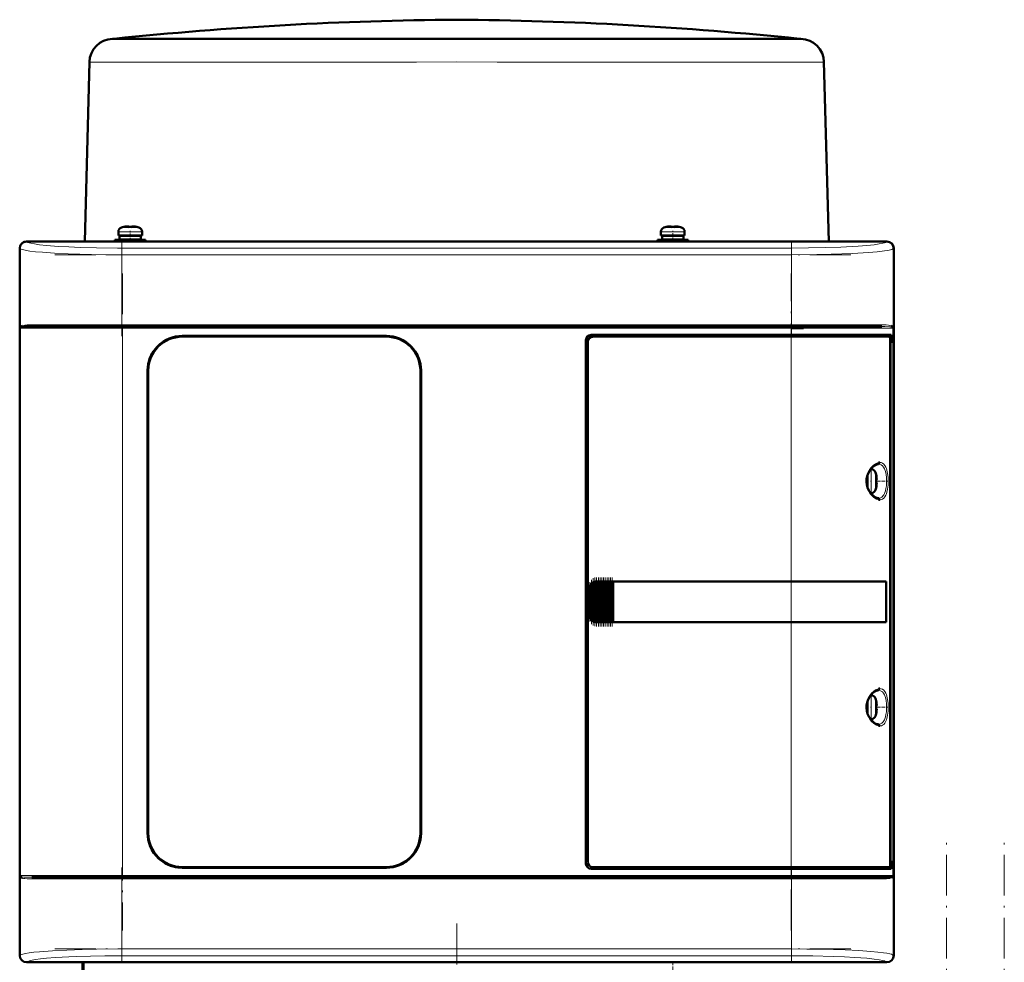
# Model space of a CAD drawing. Extents: x -1595 to 1972, y -1684 to 713.
# Tile 48 of 60: x 183 to 473, y 436 to 713. Entities that reach past the tile are written whole.
import ezdxf

# ---------------------------------------------------------------- set-up
doc = ezdxf.new("R2010")
doc.units = 0
doc.linetypes.add('DASHDOT', pattern=[18.5, 12, -3, 0.5, -3])

msp = doc.modelspace()

# ---------------------------------------------------------------- linework, layer by layer
at = {"color": 7, "lineweight": 50}
for p, q in [((210.56, 707.65), (210.35, 707.64)), ((210.81, 707.67), (210.56, 707.65)), ((210.81, 707.67), (311.56, 707.67)), ((210.81, 707.64), (229.2, 707.64)), ((229.2, 707.64), (236.84, 707.64)), ((236.84, 707.64), (300, 707.64)), ((311.56, 707.67), (359.86, 707.67)), ((323.11, 707.64), (393.92, 707.64)), ((359.86, 707.67), (412.3, 707.67)), ((393.92, 707.64), (399.18, 707.64)), ((399.18, 707.64), (412.31, 707.64)), ((412.3, 707.67), (412.55, 707.65)), ((412.55, 707.65), (412.76, 707.64)), ((203.56, 700.83), (202.18, 648.05)), ((419.55, 700.83), (420.93, 648.05)), ((213.65, 652.3), (213.64, 652.32)), ((214.63, 652.46), (214.8, 652.48)), ((215.07, 652.46), (215.07, 652.3)), ((216.07, 652.46), (216.07, 652.3)), ((217.5, 652.32), (217.49, 652.3)), ((373.14, 652.32), (373.15, 652.3)), ((374.57, 652.46), (374.57, 652.3)), ((375.57, 652.46), (375.57, 652.3)), ((376.99, 652.3), (377, 652.32)), ((212.07, 649.78), (212.07, 650.91)), ((212.07, 649.78), (215.57, 649.78)), ((215.57, 649.68), (212.42, 649.68)), ((212.42, 649.68), (212.42, 648.58)), ((215.57, 648.58), (212.42, 648.58)), ((213.57, 649.68), (213.57, 649.78)), ((213.57, 648.48), (213.57, 648.58)), ((219.07, 649.78), (215.57, 649.78)), ((215.57, 649.68), (218.72, 649.68)), ((215.57, 648.58), (218.72, 648.58)), ((217.57, 649.68), (217.57, 649.78)), ((217.57, 648.48), (217.57, 648.58)), ((218.72, 649.68), (218.72, 648.58)), ((219.07, 650.91), (219.07, 649.78)), ((371.57, 650.91), (371.57, 649.78)), ((371.57, 649.78), (375.07, 649.78)), ((371.92, 649.68), (375.07, 649.68)), ((371.92, 648.58), (371.92, 649.68)), ((375.07, 648.58), (371.92, 648.58)), ((373.07, 649.78), (373.07, 649.68)), ((373.07, 648.58), (373.07, 648.48)), ((375.07, 649.78), (378.57, 649.78)), ((378.22, 649.68), (375.07, 649.68)), ((378.22, 648.58), (375.07, 648.58)), ((377.07, 649.78), (377.07, 649.68)), ((377.07, 648.58), (377.07, 648.48)), ((378.22, 648.58), (378.22, 649.68)), ((378.57, 649.78), (378.57, 650.91)), ((183.07, 638.25), (183.07, 646.05)), ((183.09, 646.03), (183.09, 438.07)), ((185.07, 648.05), (190.86, 648.05)), ((438.04, 648.02), (185.09, 648.02)), ((190.86, 648.05), (190.87, 648.02)), ((190.86, 648.04), (195.27, 648.04)), ((195.26, 648.02), (195.27, 648.05)), ((195.27, 648.05), (314.86, 648.05)), ((215.57, 648.48), (211.07, 648.48)), ((211.07, 648.05), (211.07, 648.48)), ((215.57, 648.48), (220.07, 648.48)), ((220.07, 648.48), (220.07, 648.05)), ((314.86, 648.05), (314.87, 648.02)), ((314.86, 648.04), (319.27, 648.04)), ((319.26, 648.02), (319.27, 648.05)), ((319.27, 648.05), (427.86, 648.05)), ((370.57, 648.48), (375.07, 648.48)), ((370.57, 648.48), (370.57, 648.05)), ((379.57, 648.48), (375.07, 648.48)), ((379.57, 648.05), (379.57, 648.48)), ((427.86, 648.05), (427.87, 648.02)), ((427.86, 648.04), (432.27, 648.04)), ((432.26, 648.02), (432.27, 648.05)), ((432.27, 648.05), (438.07, 648.05)), ((440.04, 438.07), (440.04, 646.03)), ((440.07, 646.05), (440.07, 638.25)), ((183.07, 633.85), (183.07, 638.25)), ((183.09, 638.25), (183.07, 638.25)), ((440.07, 638.25), (440.04, 638.25)), ((440.06, 638.25), (440.06, 633.85)), ((183.07, 546.25), (183.07, 633.85)), ((183.07, 633.85), (183.09, 633.85)), ((440.04, 633.85), (440.07, 633.85)), ((440.07, 633.85), (440.07, 546.25)), ((213.28, 623.05), (186.61, 623.05)), ((409.85, 623.05), (213.28, 623.05)), ((429.95, 623.05), (409.85, 623.05)), ((410.03, 622.55), (413.57, 622.55)), ((436.53, 623.05), (429.95, 623.05)), ((439.62, 623.05), (439.68, 623.03)), ((439.73, 622.77), (439.68, 622.8)), ((439.73, 622.76), (439.69, 622.79)), ((230.87, 620.25), (290.87, 620.25)), ((290.87, 620.05), (230.87, 620.05)), ((351.07, 620.55), (409.85, 620.55)), ((409.85, 620.05), (351.56, 620.05)), ((439.34, 620.55), (409.85, 620.55)), ((409.85, 620.05), (438.78, 620.05)), ((439.04, 620.05), (438.79, 620.05)), ((439.04, 620.05), (438.86, 620)), ((439.04, 620.55), (439.04, 620.05)), ((439.34, 618.25), (439.34, 620.55)), ((349.57, 465.05), (349.57, 619.05)), ((350.07, 618.55), (350.07, 465.55)), ((439.02, 465.02), (439.02, 619.08)), ((439.02, 618.25), (439.34, 618.25)), ((439.02, 618.21), (439.14, 618.21)), ((439.34, 618.25), (439.14, 618.21)), ((439.14, 618.21), (439.14, 465.88)), ((220.67, 474.05), (220.67, 610.05)), ((220.87, 610.05), (220.87, 474.05)), ((300.87, 474.05), (300.87, 610.05)), ((301.07, 610.05), (301.07, 474.05)), ((432.23, 577.55), (432.23, 579.01)), ((432.33, 577.55), (432.33, 579.34)), ((433.25, 581.05), (433.46, 581.05)), ((434.86, 579.47), (434.88, 579.48)), ((432.23, 577.55), (432.23, 576.09)), ((432.33, 577.55), (432.33, 575.76)), ((435.01, 578.05), (434.86, 578.05)), ((435.01, 577.05), (434.86, 577.05)), ((433.46, 574.05), (433.25, 574.05)), ((434.88, 575.62), (434.86, 575.63)), ((351.08, 547.31), (351.23, 547.48)), ((351.45, 536.42), (351.45, 547.67)), ((351.59, 547.75), (351.74, 547.84)), ((351.96, 536.16), (351.96, 547.94)), ((352.1, 547.98), (352.25, 548.01)), ((352.47, 548.04), (352.61, 548.05)), ((352.47, 536.05), (352.47, 548.04)), ((352.64, 548.05), (352.57, 548.05)), ((352.64, 548.05), (352.61, 548.05)), ((352.64, 548.05), (352.76, 548.05)), ((352.98, 548.05), (352.76, 548.05)), ((352.98, 536.05), (352.98, 548.05)), ((353.12, 548.05), (352.98, 548.05)), ((353.12, 548.05), (353.19, 548.05)), ((353.19, 548.05), (353.27, 548.05)), ((353.49, 548.05), (353.27, 548.05)), ((353.49, 536.05), (353.49, 548.05)), ((353.63, 548.05), (353.49, 548.05)), ((353.63, 548.05), (353.7, 548.05)), ((353.7, 548.05), (353.78, 548.05)), ((354, 548.05), (353.78, 548.05)), ((354, 536.05), (354, 548.05)), ((354.14, 548.05), (354, 548.05)), ((354.14, 548.05), (354.21, 548.05)), ((354.21, 548.05), (354.29, 548.05)), ((354.51, 548.05), (354.29, 548.05)), ((354.51, 536.05), (354.51, 548.05)), ((354.65, 548.05), (354.51, 548.05)), ((354.65, 548.05), (354.72, 548.05)), ((354.72, 548.05), (354.8, 548.05)), ((355.02, 548.05), (354.8, 548.05)), ((355.02, 536.05), (355.02, 548.05)), ((355.16, 548.05), (355.02, 548.05)), ((355.16, 548.05), (355.23, 548.05)), ((355.23, 548.05), (355.31, 548.05)), ((355.53, 548.05), (355.31, 548.05)), ((355.53, 536.05), (355.53, 548.05)), ((355.67, 548.05), (355.53, 548.05)), ((355.67, 548.05), (355.74, 548.05)), ((355.74, 548.05), (355.82, 548.05)), ((356.04, 548.05), (355.82, 548.05)), ((356.04, 536.05), (356.04, 548.05)), ((356.18, 548.05), (356.04, 548.05)), ((356.18, 548.05), (356.25, 548.05)), ((356.25, 548.05), (356.33, 548.05)), ((356.55, 548.05), (356.33, 548.05)), ((356.55, 536.05), (356.55, 548.05)), ((356.69, 548.05), (356.55, 548.05)), ((356.69, 548.05), (356.76, 548.05)), ((356.76, 548.05), (356.84, 548.05)), ((357.06, 548.05), (356.84, 548.05)), ((357.06, 536.05), (357.06, 548.05)), ((357.19, 548.05), (357.06, 548.05)), ((357.19, 548.05), (357.27, 548.05)), ((357.27, 548.05), (357.35, 548.05)), ((357.52, 548.05), (357.35, 548.05)), ((357.52, 548.05), (357.52, 536.05)), ((357.57, 548.05), (357.52, 548.05)), ((357.57, 548.05), (409.85, 548.05)), ((357.59, 548.02), (357.57, 548.05)), ((357.59, 548.02), (409.85, 548.02)), ((357.59, 536.07), (357.59, 548.02)), ((357.59, 548.02), (409.85, 548.02)), ((437.83, 548.05), (409.85, 548.05)), ((411.61, 548.02), (409.9, 548.02)), ((412.53, 548.02), (411.94, 548.02)), ((412.6, 548.02), (412.53, 548.02)), ((415.59, 548.02), (415.51, 548.02)), ((421.37, 548.02), (415.59, 548.02)), ((437.83, 548.05), (437.53, 547.98)), ((437.79, 536.12), (437.79, 547.98)), ((437.83, 548.05), (437.83, 536.05)), ((183.07, 541.85), (183.07, 546.25)), ((183.09, 546.25), (183.07, 546.25)), ((350.57, 538.05), (350.57, 546.05)), ((350.94, 536.96), (350.94, 547.14)), ((440.07, 546.25), (440.04, 546.25)), ((440.06, 546.25), (440.06, 541.85)), ((183.07, 450.25), (183.07, 541.85)), ((183.07, 541.85), (183.09, 541.85)), ((440.04, 541.85), (440.07, 541.85)), ((440.07, 541.85), (440.07, 450.25)), ((351.23, 536.62), (351.08, 536.79)), ((351.74, 536.26), (351.59, 536.34)), ((352.25, 536.09), (352.1, 536.12)), ((352.61, 536.05), (352.47, 536.05)), ((352.64, 536.05), (352.57, 536.05)), ((352.61, 536.05), (352.64, 536.05)), ((352.64, 536.05), (352.76, 536.05)), ((352.98, 536.05), (352.76, 536.05)), ((353.12, 536.05), (352.98, 536.05)), ((353.12, 536.05), (353.19, 536.05)), ((353.19, 536.05), (353.27, 536.05)), ((353.49, 536.05), (353.27, 536.05)), ((353.63, 536.05), (353.49, 536.05)), ((353.63, 536.05), (353.7, 536.05)), ((353.7, 536.05), (353.78, 536.05)), ((354, 536.05), (353.78, 536.05)), ((354.14, 536.05), (354, 536.05)), ((354.14, 536.05), (354.21, 536.05)), ((354.21, 536.05), (354.29, 536.05)), ((354.51, 536.05), (354.29, 536.05)), ((354.65, 536.05), (354.51, 536.05)), ((354.65, 536.05), (354.72, 536.05)), ((354.72, 536.05), (354.8, 536.05)), ((355.02, 536.05), (354.8, 536.05)), ((355.16, 536.05), (355.02, 536.05)), ((355.16, 536.05), (355.23, 536.05)), ((355.23, 536.05), (355.31, 536.05)), ((355.53, 536.05), (355.31, 536.05)), ((355.67, 536.05), (355.53, 536.05)), ((355.67, 536.05), (355.74, 536.05)), ((355.74, 536.05), (355.82, 536.05)), ((356.04, 536.05), (355.82, 536.05)), ((356.18, 536.05), (356.04, 536.05)), ((356.18, 536.05), (356.25, 536.05)), ((356.25, 536.05), (356.33, 536.05)), ((356.55, 536.05), (356.33, 536.05)), ((356.69, 536.05), (356.55, 536.05)), ((356.69, 536.05), (356.76, 536.05)), ((356.76, 536.05), (356.84, 536.05)), ((357.06, 536.05), (356.84, 536.05)), ((357.19, 536.05), (357.06, 536.05)), ((357.19, 536.05), (357.27, 536.05)), ((357.27, 536.05), (357.35, 536.05)), ((357.52, 536.05), (357.35, 536.05)), ((357.52, 536.05), (357.57, 536.05)), ((357.57, 536.05), (357.59, 536.07)), ((409.85, 536.05), (357.57, 536.05)), ((357.59, 536.07), (409.85, 536.07)), ((437.83, 536.05), (409.85, 536.05)), ((412.36, 536.07), (412.53, 536.07)), ((415.29, 536.07), (415.59, 536.07)), ((415.59, 536.07), (416.32, 536.07)), ((418.48, 536.07), (421.37, 536.08)), ((421.37, 536.08), (421.69, 536.08)), ((437.83, 536.05), (437.53, 536.11)), ((432.23, 511.05), (432.23, 512.51)), ((432.33, 512.84), (432.33, 511.05)), ((433.25, 514.55), (433.46, 514.55)), ((434.86, 512.97), (434.88, 512.98)), ((432.23, 511.05), (432.23, 509.59)), ((432.33, 509.26), (432.33, 511.05)), ((435.01, 511.55), (434.86, 511.55)), ((435.01, 510.55), (434.86, 510.55)), ((433.46, 507.55), (433.25, 507.55)), ((434.88, 509.12), (434.86, 509.13)), ((230.87, 464.05), (290.87, 464.05)), ((290.87, 463.85), (230.87, 463.85)), ((409.85, 463.55), (351.07, 463.55)), ((351.56, 464.05), (409.85, 464.05)), ((438.78, 464.05), (409.85, 464.05)), ((409.85, 463.55), (439.34, 463.55)), ((438.79, 464.05), (439.04, 464.05)), ((438.86, 464.09), (439.04, 464.05)), ((439.02, 465.88), (439.14, 465.88)), ((439.34, 465.85), (439.02, 465.85)), ((439.04, 464.05), (439.04, 463.55)), ((439.14, 465.88), (439.34, 465.85)), ((439.34, 463.55), (439.34, 465.85)), ((183.48, 461.07), (183.45, 461.11)), ((183.51, 461.05), (183.48, 461.07)), ((186.6, 461.05), (193.18, 461.05)), ((203.7, 461.05), (192.33, 461.05)), ((193.18, 461.05), (213.28, 461.05)), ((213.28, 461.05), (409.85, 461.05)), ((409.85, 461.05), (436.52, 461.05)), ((439.65, 461.08), (439.62, 461.05)), ((439.68, 461.07), (439.62, 461.05)), ((439.62, 461.05), (439.62, 461.04)), ((439.66, 461.08), (439.65, 461.08)), ((439.68, 461.11), (439.66, 461.08)), ((439.68, 461.3), (439.73, 461.33)), ((439.69, 461.3), (439.73, 461.33)), ((183.07, 445.85), (183.07, 450.25)), ((183.09, 450.25), (183.07, 450.25)), ((440.07, 450.25), (440.04, 450.25)), ((440.06, 450.25), (440.06, 445.85)), ((183.07, 438.05), (183.07, 445.85)), ((183.07, 445.85), (183.09, 445.85)), ((440.04, 445.85), (440.07, 445.85)), ((440.07, 445.85), (440.07, 438.05)), ((197.86, 436.05), (185.07, 436.05)), ((438.04, 436.08), (185.09, 436.08)), ((197.87, 436.08), (197.86, 436.05)), ((202.27, 436.05), (197.86, 436.05)), ((201.56, 436.05), (201.56, 379.85)), ((201.56, 379.85), (201.56, 436.05)), ((201.73, 379.91), (201.73, 436.05)), ((201.8, 379.94), (201.8, 436.05)), ((202.27, 436.05), (202.26, 436.08)), ((314.86, 436.05), (202.27, 436.05)), ((314.87, 436.08), (314.86, 436.05)), ((319.27, 436.05), (314.86, 436.05)), ((319.27, 436.05), (319.26, 436.08)), ((427.86, 436.05), (319.27, 436.05)), ((427.87, 436.08), (427.86, 436.05)), ((432.27, 436.05), (427.86, 436.05)), ((432.27, 436.05), (432.26, 436.08)), ((438.07, 436.05), (432.27, 436.05))]:
    msp.add_line(p, q, dxfattribs=at)
at = {"color": 7, "lineweight": 18}
for p, q in [((210.81, 707.64), (210.35, 707.64)), ((321.39, 707.65), (210.56, 707.65)), ((359.98, 707.65), (321.39, 707.65)), ((323.11, 707.64), (321.43, 707.64)), ((412.55, 707.65), (359.98, 707.65)), ((412.76, 707.64), (412.31, 707.64)), ((203.81, 700.82), (224.25, 700.82)), ((224.25, 700.82), (299.7, 700.82)), ((323.41, 700.82), (398.87, 700.82)), ((398.87, 700.82), (419.3, 700.82)), ((213, 652.15), (215.55, 652.15)), ((215.55, 652.15), (215.57, 652.15)), ((215.57, 652.15), (218.14, 652.15)), ((375.07, 652.15), (372.5, 652.15)), ((375.09, 652.15), (375.07, 652.15)), ((377.64, 652.15), (375.09, 652.15)), ((215.54, 650.91), (212.07, 650.91)), ((215.54, 650.91), (215.57, 650.91)), ((215.57, 650.91), (219.07, 650.91)), ((375.07, 650.91), (371.57, 650.91)), ((375.1, 650.91), (375.07, 650.91)), ((378.57, 650.91), (375.1, 650.91)), ((183.18, 645.94), (183.09, 646.03)), ((183.18, 645.94), (183.18, 622.55)), ((185.09, 648.02), (185.17, 647.94)), ((410.03, 646.12), (213.1, 646.12)), ((213.1, 644.12), (213.1, 646.12)), ((410.03, 646.12), (410.03, 644.12)), ((437.96, 647.94), (438.04, 648.02)), ((440.04, 646.03), (439.95, 645.94)), ((439.95, 622.55), (439.95, 645.94)), ((213.1, 623.55), (213.1, 644.12)), ((410.03, 644.12), (213.1, 644.12)), ((410.03, 644.12), (410.03, 623.55)), ((183.18, 622.55), (183.35, 622.55)), ((183.35, 461.55), (183.35, 622.55)), ((183.35, 622.55), (213.28, 622.55)), ((183.45, 622.8), (183.4, 622.77)), ((213.1, 623.55), (187.04, 623.55)), ((213.1, 623.55), (410.03, 623.55)), ((213.1, 623.55), (213.1, 623.05)), ((213.28, 623.05), (213.28, 622.55)), ((409.85, 622.55), (213.28, 622.55)), ((213.28, 622.55), (213.28, 461.55)), ((409.85, 623.05), (409.85, 622.55)), ((409.85, 620.55), (409.85, 622.55)), ((409.85, 622.55), (430.29, 622.55)), ((430.47, 623.55), (410.03, 623.55)), ((410.03, 623.05), (410.03, 623.55)), ((430.29, 622.55), (439.78, 622.55)), ((436.09, 623.55), (430.47, 623.55)), ((439.95, 622.55), (439.78, 622.55)), ((439.78, 461.55), (439.78, 622.55)), ((409.85, 620.05), (409.85, 620.55)), ((409.85, 548.05), (409.85, 620.05)), ((295.07, 619.33), (295.07, 619.34)), ((433.46, 581.05), (433.46, 577.58)), ((434.71, 580.12), (434.71, 577.57)), ((433.46, 577.58), (433.46, 577.55)), ((433.46, 574.05), (433.46, 577.55)), ((434.71, 577.57), (434.71, 577.55)), ((434.71, 577.55), (434.71, 574.98)), ((351.08, 547.31), (351.08, 536.79)), ((351.23, 536.62), (351.23, 547.48)), ((351.59, 536.34), (351.59, 547.75)), ((351.74, 547.84), (351.74, 536.26)), ((352.1, 536.12), (352.1, 547.98)), ((352.25, 548.01), (352.25, 536.09)), ((352.61, 548.05), (352.61, 536.05)), ((352.76, 536.05), (352.76, 548.05)), ((353.12, 548.05), (353.12, 536.05)), ((353.27, 548.05), (353.27, 536.05)), ((353.63, 548.05), (353.63, 536.05)), ((353.78, 548.05), (353.78, 536.05)), ((354.14, 548.05), (354.14, 536.05)), ((354.29, 548.05), (354.29, 536.05)), ((354.65, 548.05), (354.65, 536.05)), ((354.8, 536.05), (354.8, 548.05)), ((355.16, 548.05), (355.16, 536.05)), ((355.31, 548.05), (355.31, 536.05)), ((355.67, 548.05), (355.67, 536.05)), ((355.82, 548.05), (355.82, 536.05)), ((356.18, 548.05), (356.18, 536.05)), ((356.33, 536.05), (356.33, 548.05)), ((356.69, 548.05), (356.69, 536.05)), ((356.84, 548.05), (356.84, 536.05)), ((357.19, 536.05), (357.19, 548.05)), ((357.35, 548.05), (357.35, 536.05)), ((409.85, 548.02), (409.85, 548.05)), ((409.85, 548.02), (409.85, 536.07)), ((350.57, 546.05), (350.62, 546.05)), ((350.62, 546.05), (350.62, 538.05)), ((350.79, 537.25), (350.79, 546.84)), ((350.62, 538.05), (350.57, 538.05)), ((409.85, 536.05), (409.85, 536.07)), ((409.85, 464.05), (409.85, 536.05)), ((433.46, 514.55), (433.46, 511.08)), ((434.71, 513.62), (434.71, 511.07)), ((433.46, 511.08), (433.46, 511.05)), ((433.46, 507.55), (433.46, 511.05)), ((434.71, 511.07), (434.71, 511.05)), ((434.71, 511.05), (434.71, 508.48)), ((409.85, 463.55), (409.85, 464.05)), ((409.85, 461.55), (409.85, 463.55)), ((183.18, 461.55), (183.18, 438.15)), ((183.18, 461.55), (183.35, 461.55)), ((192.84, 461.55), (183.35, 461.55)), ((183.39, 461.36), (183.4, 461.33)), ((187.04, 460.55), (192.67, 460.55)), ((192.67, 460.55), (213.1, 460.55)), ((213.28, 461.55), (192.84, 461.55)), ((213.1, 460.55), (213.1, 461.05)), ((213.1, 439.98), (213.1, 460.55)), ((410.03, 460.55), (213.1, 460.55)), ((213.28, 461.55), (409.85, 461.55)), ((213.28, 461.05), (213.28, 461.55)), ((439.78, 461.55), (409.85, 461.55)), ((409.85, 461.55), (409.85, 461.05)), ((410.03, 460.55), (410.03, 461.05)), ((410.03, 460.55), (436.09, 460.55)), ((410.03, 460.55), (410.03, 439.98)), ((439.78, 461.55), (439.95, 461.55)), ((439.95, 438.15), (439.95, 461.55)), ((183.09, 438.07), (183.18, 438.15)), ((213.1, 439.98), (410.03, 439.98)), ((213.1, 437.98), (213.1, 439.98)), ((410.03, 437.98), (213.1, 437.98)), ((410.03, 439.98), (410.03, 437.98)), ((439.95, 438.15), (440.04, 438.07)), ((185.17, 436.16), (185.09, 436.08)), ((438.04, 436.08), (437.96, 436.16))]:
    msp.add_line(p, q, dxfattribs=at)
at = {"color": 7, "linetype": 'DASHDOT', "lineweight": 18, "ltscale": 0.000839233}
msp.add_line((311.56, 707.67), (311.56, 707.64), dxfattribs=at)
at = {"color": 7, "linetype": 'DASHDOT', "lineweight": 18, "ltscale": 0.000942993}
msp.add_line((214.57, 652.45), (214.57, 652.49), dxfattribs=at)
at = {"color": 7, "linetype": 'DASHDOT', "lineweight": 18, "ltscale": 0.000744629}
msp.add_line((216.57, 652.45), (216.57, 652.48), dxfattribs=at)
at = {"color": 7, "linetype": 'DASHDOT', "lineweight": 18, "ltscale": 0.000761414}
msp.add_line((374.07, 652.48), (374.07, 652.45), dxfattribs=at)
at = {"color": 7, "linetype": 'DASHDOT', "lineweight": 18, "ltscale": 0.000958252}
msp.add_line((376.07, 652.49), (376.07, 652.45), dxfattribs=at)
at = {"color": 7, "linetype": 'DASHDOT', "lineweight": 18, "ltscale": 0.085722}
msp.add_line((215.57, 647.76), (215.57, 651.19), dxfattribs=at)
at = {"color": 7, "linetype": 'DASHDOT', "lineweight": 18, "ltscale": 0.072885}
msp.add_line((375.07, 648.23), (375.07, 651.15), dxfattribs=at)
at = {"color": 7, "linetype": 'DASHDOT', "lineweight": 18}
for p, q in [((213.1, 648.28), (213.1, 620.21)), ((410.03, 648.28), (410.03, 620.21)), ((193.41, 644.12), (429.72, 644.12)), ((213.28, 638.65), (213.28, 445.45)), ((409.85, 445.45), (409.85, 638.65)), ((429.72, 623.55), (193.41, 623.55)), ((429.51, 622.55), (193.62, 622.55)), ((455.57, -487.85), (455.57, 472.15)), ((472.57, -487.85), (472.57, 472.15)), ((213.1, 463.89), (213.1, 435.81)), ((410.03, 463.89), (410.03, 435.82)), ((193.41, 460.55), (429.72, 460.55)), ((193.62, 461.55), (429.51, 461.55)), ((311.56, 447.45), (311.56, 310.65)), ((193.41, 439.98), (429.72, 439.98))]:
    msp.add_line(p, q, dxfattribs=at)
at = {"color": 7, "linetype": 'DASHDOT', "lineweight": 18, "ltscale": 0.000366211}
msp.add_line((295.07, 619.33), (295.07, 619.34), dxfattribs=at)
at = {"color": 7, "linetype": 'DASHDOT', "lineweight": 18, "ltscale": 0.008936}
for p, q in [((432.01, 577.55), (432.36, 577.55)), ((432.01, 511.05), (432.36, 511.05))]:
    msp.add_line(p, q, dxfattribs=at)
at = {"color": 7, "linetype": 'DASHDOT', "lineweight": 18, "ltscale": 0.006442}
for p, q in [((433.49, 577.55), (433.23, 577.55)), ((433.49, 511.05), (433.23, 511.05))]:
    msp.add_line(p, q, dxfattribs=at)
at = {"color": 7, "linetype": 'DASHDOT', "lineweight": 18, "ltscale": 0.000941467}
for p, q in [((435.01, 578.55), (435.05, 578.55)), ((435.01, 512.05), (435.05, 512.05))]:
    msp.add_line(p, q, dxfattribs=at)
at = {"color": 7, "linetype": 'DASHDOT', "lineweight": 18, "ltscale": 0.000793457}
for p, q in [((435.01, 576.55), (435.04, 576.55)), ((435.01, 510.05), (435.04, 510.05))]:
    msp.add_line(p, q, dxfattribs=at)
at = {"color": 7, "linetype": 'DASHDOT', "lineweight": 18, "ltscale": 0.072147}
for p, q in [((435.3, 577.55), (438.19, 577.55)), ((435.3, 511.05), (438.19, 511.05))]:
    msp.add_line(p, q, dxfattribs=at)
at = {"color": 7, "linetype": 'DASHDOT', "lineweight": 18, "ltscale": 0.287631}
msp.add_line((350.72, 536.3), (350.72, 547.8), dxfattribs=at)
at = {"color": 7, "linetype": 'DASHDOT', "lineweight": 18, "ltscale": 0.325664}
msp.add_line((351.16, 535.53), (351.16, 548.56), dxfattribs=at)
at = {"color": 7, "linetype": 'DASHDOT', "lineweight": 18, "ltscale": 0.347389}
msp.add_line((351.67, 535.1), (351.67, 549), dxfattribs=at)
at = {"color": 7, "linetype": 'DASHDOT', "lineweight": 18, "ltscale": 0.357764}
msp.add_line((352.18, 534.89), (352.18, 549.2), dxfattribs=at)
at = {"color": 7, "linetype": 'DASHDOT', "lineweight": 18, "ltscale": 0.359999}
for p, q in [((352.69, 534.85), (352.69, 549.25)), ((353.2, 534.85), (353.2, 549.25)), ((353.71, 534.85), (353.71, 549.25)), ((354.22, 534.85), (354.22, 549.25)), ((354.73, 534.85), (354.73, 549.25)), ((355.24, 534.85), (355.24, 549.25)), ((355.75, 534.85), (355.75, 549.25)), ((356.26, 534.85), (356.26, 549.25)), ((356.77, 534.85), (356.77, 549.25)), ((357.27, 534.85), (357.27, 549.25))]:
    msp.add_line(p, q, dxfattribs=at)
at = {"color": 7, "linetype": 'DASHDOT', "lineweight": 18, "ltscale": 0.085704}
msp.add_line((375.07, 436.33), (375.07, 432.91), dxfattribs=at)
at = {"color": 7, "lineweight": 18}
for points in [[(323.41, 700.82), (311.56, 700.83), (299.7, 700.82)], [(213.1, 644.12), (208.61, 644.14), (204.19, 644.21), (197.32, 644.41), (193.32, 644.61), (189.77, 644.85), (187.76, 645.03), (186.05, 645.23), (185.06, 645.38), (184.26, 645.54), (183.76, 645.67), (183.4, 645.81), (183.18, 645.94)], [(185.17, 647.94), (185.46, 647.76), (185.82, 647.63), (186.32, 647.5), (187.4, 647.3), (188.85, 647.09), (190.98, 646.87), (194.51, 646.61), (197.55, 646.45), (200.87, 646.31), (205.63, 646.19), (211.86, 646.12), (213.1, 646.12)], [(410.03, 646.12), (415.03, 646.15), (419.92, 646.24), (424.49, 646.4), (429.55, 646.67), (432.15, 646.87), (434.28, 647.09), (435.74, 647.3), (436.82, 647.5), (437.32, 647.63), (437.67, 647.76), (437.96, 647.94)], [(439.95, 645.94), (439.78, 645.83), (439.52, 645.72), (439.15, 645.61), (438.34, 645.43), (437.29, 645.26), (435.18, 645.01), (432.61, 644.79), (427.95, 644.51), (421.68, 644.27), (417.48, 644.18), (410.03, 644.12)], [(184.62, 623.43), (185.31, 623.5), (186.12, 623.54), (187.04, 623.55)], [(436.09, 623.55), (437.01, 623.54), (437.82, 623.5), (438.52, 623.43)], [(439.68, 622.8), (439.47, 622.88), (439.29, 622.92), (438.86, 622.98), (437.45, 623.04), (436.53, 623.05)], [(433.52, 581.69), (434.07, 582.22), (434.7, 582.66), (435.27, 582.92), (435.62, 583.02)], [(435.54, 582.55), (435.98, 582.49), (436.38, 582.33), (436.73, 582.07), (437.05, 581.69), (437.33, 581.2)], [(435.98, 583.05), (436.39, 583), (436.78, 582.84), (437.14, 582.57), (437.46, 582.19), (437.74, 581.68)], [(433.52, 573.41), (433.07, 573.97), (432.7, 574.56), (432.49, 574.97), (432.16, 575.81), (431.97, 576.68), (431.9, 577.55), (431.97, 578.43), (432.1, 579.08), (432.31, 579.72), (432.71, 580.55), (432.95, 580.95), (433.52, 581.69)], [(437.33, 581.2), (437.61, 580.42), (437.8, 579.52), (437.91, 578.59), (437.95, 577.55)], [(437.74, 581.68), (437.9, 581.27), (438.04, 580.83), (438.25, 579.85), (438.38, 578.72), (438.42, 577.55)], [(437.95, 577.55), (437.88, 576.22), (437.77, 575.38), (437.61, 574.7), (437.44, 574.18), (437.33, 573.9)], [(438.42, 577.55), (438.38, 576.37), (438.25, 575.24), (438.04, 574.27), (437.91, 573.82), (437.74, 573.42)], [(435.62, 572.08), (435.03, 572.27), (434.48, 572.57), (434.07, 572.88), (433.52, 573.41)], [(437.33, 573.9), (437.16, 573.58), (436.98, 573.3), (436.77, 573.07), (436.55, 572.88), (436.17, 572.67), (435.76, 572.56), (435.54, 572.55)], [(437.74, 573.42), (437.47, 572.92), (437.14, 572.53), (436.77, 572.25), (436.48, 572.13), (436.18, 572.06), (435.98, 572.05)], [(433.52, 515.19), (434.07, 515.72), (434.7, 516.16), (435.27, 516.42), (435.62, 516.52)], [(435.54, 516.05), (435.98, 515.99), (436.38, 515.83), (436.73, 515.57), (437.05, 515.19), (437.33, 514.7)], [(435.98, 516.55), (436.39, 516.5), (436.78, 516.34), (437.14, 516.07), (437.46, 515.69), (437.74, 515.18)], [(433.52, 506.91), (433.07, 507.47), (432.7, 508.06), (432.49, 508.47), (432.16, 509.31), (431.97, 510.18), (431.9, 511.05), (431.97, 511.93), (432.1, 512.58), (432.31, 513.22), (432.71, 514.05), (432.95, 514.45), (433.52, 515.19)], [(437.33, 514.7), (437.61, 513.92), (437.8, 513.02), (437.91, 512.09), (437.95, 511.05)], [(437.74, 515.18), (437.9, 514.77), (438.04, 514.33), (438.25, 513.35), (438.38, 512.22), (438.42, 511.05)], [(437.95, 511.05), (437.88, 509.72), (437.77, 508.88), (437.61, 508.2), (437.44, 507.68), (437.33, 507.4)], [(438.42, 511.05), (438.38, 509.87), (438.25, 508.74), (438.04, 507.77), (437.91, 507.32), (437.74, 506.92)], [(435.62, 505.58), (435.03, 505.77), (434.48, 506.07), (434.07, 506.38), (433.52, 506.91)], [(437.33, 507.4), (437.16, 507.08), (436.98, 506.8), (436.77, 506.57), (436.55, 506.38), (436.17, 506.17), (435.76, 506.06), (435.54, 506.05)], [(437.74, 506.92), (437.47, 506.42), (437.14, 506.03), (436.77, 505.75), (436.48, 505.63), (436.18, 505.56), (435.98, 505.55)], [(183.45, 461.3), (183.66, 461.21), (183.84, 461.17), (184.28, 461.12), (185.69, 461.06), (186.6, 461.05)], [(187.04, 460.55), (186.12, 460.56), (185.31, 460.6), (184.61, 460.67)], [(438.51, 460.67), (437.94, 460.61), (437.24, 460.57), (436.09, 460.55)], [(183.18, 438.15), (183.35, 438.27), (183.61, 438.38), (183.98, 438.49), (184.79, 438.66), (185.84, 438.83), (187.23, 439.01), (188.86, 439.17), (192.67, 439.45), (196.88, 439.66), (201.45, 439.82), (205.65, 439.91), (213.1, 439.98)], [(213.1, 437.98), (208.1, 437.95), (203.93, 437.87), (199.74, 437.74), (197.55, 437.65), (193.57, 437.43), (190.98, 437.22), (189.15, 437.04), (187.67, 436.84), (186.7, 436.67), (185.97, 436.51), (185.45, 436.33), (185.17, 436.16)], [(410.03, 439.98), (414.52, 439.95), (418.94, 439.89), (425.82, 439.68), (429.81, 439.49), (433.36, 439.25), (435.37, 439.07), (437.08, 438.86), (438.07, 438.71), (438.87, 438.56), (439.37, 438.43), (439.73, 438.29), (439.95, 438.15)], [(437.96, 436.16), (437.67, 436.33), (437.31, 436.46), (436.81, 436.59), (435.73, 436.8), (434.28, 437), (432.14, 437.22), (428.61, 437.49), (425.57, 437.65), (422.24, 437.78), (416.25, 437.93), (410.03, 437.98)]]:
    msp.add_lwpolyline(points, dxfattribs=at)
at = {"color": 7, "lineweight": 50}
for points in [[(214.57, 652.46), (214.9, 652.48), (215.02, 652.48), (215.05, 652.47), (215.06, 652.46), (215.07, 652.46), (215.07, 652.46), (215.07, 652.46)], [(215.02, 652.48), (215.06, 652.47), (215.07, 652.46), (215.07, 652.46), (215.07, 652.46), (215.07, 652.46)], [(216.57, 652.46), (216.38, 652.47), (216.14, 652.48), (216.09, 652.47), (216.08, 652.46), (216.07, 652.46), (216.07, 652.46), (216.07, 652.46)], [(374.07, 652.46), (374.26, 652.47), (374.5, 652.48), (374.55, 652.47), (374.56, 652.46), (374.57, 652.46), (374.57, 652.46), (374.57, 652.46)], [(374.52, 652.47), (374.55, 652.47), (374.56, 652.46), (374.57, 652.46), (374.57, 652.46)], [(376.07, 652.46), (375.74, 652.48), (375.62, 652.48), (375.59, 652.47), (375.58, 652.46), (375.57, 652.46), (375.57, 652.46), (375.57, 652.46)], [(186.61, 623.05), (185.54, 623.04), (184.66, 623.01), (183.99, 622.94), (183.59, 622.86), (183.45, 622.8)], [(220.67, 610.05), (220.74, 611.22), (220.94, 612.37), (221.28, 613.49), (221.73, 614.57), (222.04, 615.14), (222.37, 615.69), (222.88, 616.39), (223.44, 617.04), (224.05, 617.64), (224.98, 618.37), (225.98, 618.99), (227.04, 619.49), (228.15, 619.87), (229.05, 620.08), (229.95, 620.21), (230.87, 620.25)], [(301.07, 610.05), (301, 611.22), (300.79, 612.37), (300.45, 613.49), (300, 614.57), (299.69, 615.14), (299.36, 615.69), (298.85, 616.39), (298.29, 617.04), (297.68, 617.64), (296.75, 618.37), (295.75, 618.99), (294.69, 619.49), (293.58, 619.87), (292.68, 620.08), (291.78, 620.21), (290.87, 620.25)], [(439.02, 619.08), (439, 619.52), (438.93, 619.87), (438.87, 619.99), (438.84, 620.02), (438.79, 620.05), (438.78, 620.05)], [(433.18, 580.96), (433.74, 581.61), (434.3, 582.08), (434.85, 582.39), (435.29, 582.53), (435.54, 582.55)], [(435.62, 583.02), (435.87, 583.05), (435.98, 583.05)], [(433.18, 574.13), (432.73, 574.85), (432.36, 575.67), (432.15, 576.43), (432.04, 577.35), (432.07, 578.15), (432.23, 578.98), (432.53, 579.83), (432.99, 580.68), (433.18, 580.96)], [(435.01, 578.55), (435.04, 578.22), (435.03, 578.1), (435.03, 578.06), (435.02, 578.05), (435.02, 578.05), (435.02, 578.05), (435.01, 578.05)], [(435.04, 578.26), (435.03, 578.08), (435.03, 578.06), (435.02, 578.05), (435.02, 578.05), (435.02, 578.05), (435.01, 578.05)], [(435.04, 576.83), (435.04, 576.98), (435.03, 577.03), (435.02, 577.04), (435.02, 577.05), (435.02, 577.05), (435.01, 577.05)], [(435.01, 576.55), (435.03, 576.74), (435.04, 576.98), (435.03, 577.03), (435.02, 577.04), (435.02, 577.05), (435.02, 577.05), (435.01, 577.05)], [(435.54, 572.55), (435.11, 572.62), (434.63, 572.82), (434.07, 573.19), (433.52, 573.72), (433.18, 574.13)], [(435.98, 572.05), (435.66, 572.07), (435.62, 572.08)], [(437.79, 547.98), (433.2, 548.01), (409.85, 548.02)], [(409.85, 536.07), (432.28, 536.09), (437.79, 536.12)], [(433.18, 514.46), (433.74, 515.11), (434.3, 515.58), (434.85, 515.89), (435.29, 516.03), (435.54, 516.05)], [(435.62, 516.52), (435.87, 516.55), (435.98, 516.55)], [(433.18, 507.63), (432.73, 508.35), (432.36, 509.17), (432.15, 509.93), (432.04, 510.85), (432.07, 511.65), (432.23, 512.48), (432.53, 513.33), (432.99, 514.18), (433.18, 514.46)], [(435.01, 512.05), (435.04, 511.72), (435.03, 511.6), (435.03, 511.56), (435.02, 511.55), (435.02, 511.55), (435.02, 511.55), (435.01, 511.55)], [(435.04, 511.76), (435.03, 511.58), (435.03, 511.56), (435.02, 511.55), (435.02, 511.55), (435.02, 511.55), (435.01, 511.55)], [(435.04, 510.33), (435.04, 510.48), (435.03, 510.53), (435.02, 510.54), (435.02, 510.55), (435.02, 510.55), (435.01, 510.55)], [(435.01, 510.05), (435.03, 510.24), (435.04, 510.48), (435.03, 510.53), (435.02, 510.54), (435.02, 510.55), (435.02, 510.55), (435.01, 510.55)], [(435.54, 506.05), (435.11, 506.12), (434.63, 506.32), (434.07, 506.69), (433.52, 507.22), (433.18, 507.63)], [(435.98, 505.55), (435.66, 505.57), (435.62, 505.58)], [(230.87, 463.85), (229.7, 463.92), (228.54, 464.12), (227.42, 464.46), (226.35, 464.92), (225.78, 465.22), (225.23, 465.56), (224.53, 466.06), (223.87, 466.62), (223.27, 467.24), (222.54, 468.16), (221.92, 469.16), (221.42, 470.22), (221.04, 471.34), (220.83, 472.23), (220.71, 473.13), (220.67, 474.05)], [(301.07, 474.05), (301, 472.88), (300.79, 471.73), (300.45, 470.61), (300, 469.53), (299.69, 468.96), (299.36, 468.41), (298.85, 467.71), (298.29, 467.06), (297.68, 466.46), (296.75, 465.73), (295.75, 465.11), (294.69, 464.6), (293.58, 464.22), (292.68, 464.02), (291.78, 463.89), (290.87, 463.85)], [(438.78, 464.05), (438.82, 464.06), (438.85, 464.09), (438.91, 464.17), (438.99, 464.48), (439.02, 465.02)], [(436.52, 461.05), (437.59, 461.06), (438.47, 461.09), (439.14, 461.15), (439.54, 461.24), (439.68, 461.3)]]:
    msp.add_lwpolyline(points, dxfattribs=at)
for centre, radius, start, end in [((319.73, -342.58), 1055.88, 90.44367, 95.92084), ((303.38, -342.58), 1055.88, 84.07916, 89.55633), ((210.56, 700.65), 7, 91.6966, 178.5003), ((412.55, 700.65), 7, 1.4997, 88.3034), ((213.37, 650.91), 1.3, 106.6015, 180), ((215.57, 643.53), 9, 102.3778, 106.6015), ((215.57, 643.53), 8.99, 96.3893, 102.3497), ((215.57, 643.53), 8.99, 96.3893, 102.3497), ((215.57, 642.41), 9.9, 87.106, 92.8938), ((215.57, 642.42), 9.9, 87.1058, 92.8956), ((216.13, 648.68), 3.8, 83.4188, 87.715), ((215.57, 643.52), 8.99, 77.6508, 83.6103), ((215.57, 643.53), 8.99, 77.6503, 83.6107), ((215.57, 643.53), 9, 73.3984, 77.6222), ((217.77, 650.91), 1.3, 0, 73.3984), ((372.87, 650.91), 1.3, 106.6015, 180), ((375.07, 643.53), 9, 102.3778, 106.6015), ((375.07, 643.53), 8.99, 96.3893, 102.3497), ((375.07, 643.52), 8.99, 96.3897, 102.3492), ((374.51, 648.68), 3.8, 92.2845, 96.5812), ((375.07, 642.42), 9.9, 87.1058, 92.8956), ((375.07, 642.41), 9.9, 87.106, 92.8938), ((375.61, 648.44), 4.04, 83.5189, 86.8257), ((375.07, 643.53), 8.99, 77.6503, 83.6107), ((375.07, 643.53), 8.99, 77.6503, 83.6107), ((375.07, 643.53), 9, 73.3984, 77.6222), ((377.27, 650.91), 1.3, 0, 73.3984), ((185.07, 646.05), 2, 90.0019, 179.9981), ((183.02, 623.04), 0.492, 330.2782, 0.6469), ((184.22, 622.19), 1.12, 108.2603, 129.6068), ((438.9, 622.17), 1.14, 50.524, 71.3952), ((439.5, 622.87), 0.22, 34.3264, 55.7856), ((440.11, 623.04), 0.49, 178.9383, 209.4129), ((440.11, 623.04), 0.491, 178.4725, 210.1378), ((440.17, 622.98), 0.489, 174.524, 206.2763), ((440.17, 622.98), 0.485, 178.4725, 205.4495), ((230.87, 610.05), 10.2, 89.9997, 180.0003), ((230.87, 610.05), 10, 90, 180), ((290.87, 610.05), 10.2, 359.9997, 90.0003), ((290.87, 610.05), 10, 0, 90), ((351.07, 619.05), 1.5, 90, 180), ((433.46, 579.75), 1.3, 16.6015, 90), ((426.08, 577.55), 9, 12.3778, 16.6016), ((426.08, 577.55), 8.99, 6.3893, 12.3497), ((426.08, 577.55), 8.99, 6.3893, 12.3497), ((424.97, 577.55), 9.9, 357.106, 2.8938), ((424.98, 577.55), 9.9, 357.1058, 2.8956), ((426.08, 577.55), 8.99, 347.6508, 353.6103), ((426.08, 577.55), 8.99, 347.6503, 353.6107), ((433.46, 575.35), 1.3, 270, 343.3985), ((426.08, 577.55), 9, 343.3984, 347.6222), ((352.57, 545.92), 2.04, 136.9534, 143.1617), ((352.61, 546.18), 1.89, 127.9225, 136.7729), ((352.69, 545.68), 2.35, 118.0492, 122.0459), ((352.58, 546.28), 1.77, 110.7187, 118.3943), ((352.7, 545.5), 2.55, 103.6061, 106.9099), ((352.61, 546.34), 1.71, 94.6829, 101.9834), ((418.95, -7062.46), 7610.48, 89.911285, 89.981827), ((352.73, 546), 2.11, 167.8164, 178.6977), ((353.01, 545.94), 2.4, 157.7787, 167.7127), ((352.7, 546.08), 2.06, 148.9704, 158.2673), ((352.7, 538.09), 2.09, 181.2162, 192.2147), ((353.09, 538.19), 2.48, 192.5876, 202.176), ((352.7, 538.02), 2.06, 201.7327, 211.0296), ((352.57, 538.18), 2.04, 216.8383, 223.0466), ((352.61, 537.92), 1.89, 223.2271, 232.0775), ((352.69, 538.41), 2.35, 237.9541, 241.9508), ((352.58, 537.82), 1.77, 241.6057, 249.2813), ((352.7, 538.6), 2.55, 253.0901, 256.3939), ((352.61, 537.76), 1.71, 258.0166, 265.3171), ((433.46, 513.25), 1.3, 16.6015, 90), ((426.08, 511.05), 9, 12.3778, 16.6016), ((426.08, 511.05), 8.99, 6.3893, 12.3497), ((426.08, 511.05), 8.99, 6.3893, 12.3497), ((424.97, 511.05), 9.9, 357.106, 2.8938), ((424.98, 511.05), 9.9, 357.1058, 2.8956), ((426.08, 511.05), 8.99, 347.6508, 353.6103), ((426.08, 511.05), 8.99, 347.6503, 353.6107), ((433.46, 508.85), 1.3, 270, 343.3985), ((426.08, 511.05), 9, 343.3984, 347.6222), ((230.87, 474.05), 10.2, 179.9997, 270.0003), ((230.87, 474.05), 10, 180, 270), ((290.87, 474.05), 10, 270, 360), ((290.87, 474.05), 10.2, 269.9997, 0.0003), ((351.07, 465.05), 1.5, 180, 270), ((182.96, 461.11), 0.488, 357.928, 30.3047), ((183.84, 461.76), 0.607, 220.9525, 229.0552), ((182.96, 461.11), 0.486, 358.9892, 25.8179), ((183.53, 461.47), 0.197, 228.0416, 243.1921), ((183.02, 461.05), 0.494, 358.0841, 30.2339), ((183.02, 461.06), 0.491, 359.1792, 29.5717), ((183.91, 461.49), 0.601, 220.5195, 228.8199), ((184.24, 461.94), 1.15, 230.5708, 251.3512), ((439.01, 461.76), 0.937, 296.5194, 310.7967), ((440.11, 461.05), 0.494, 149.585, 181.0835), ((440.11, 461.05), 0.491, 150.312, 180.6913), ((440.17, 461.12), 0.485, 154.5515, 181.5258), ((440.17, 461.11), 0.49, 153.5328, 185.1478), ((185.07, 438.05), 2, 180.0019, 269.9981)]:
    msp.add_arc(centre, radius, start, end, dxfattribs=at)
at = {"color": 7, "lineweight": 18}
for centre, radius, start, end in [((311.27, -17627.39), 18335.03, 89.968249, 90.035212), ((203.81, 706.11), 5.28, 267.2593, 269.9968), ((419.3, 706.07), 5.24, 269.9866, 272.7471), ((185.18, 645.93), 2.01, 90.341, 179.659), ((184.51, 622.03), 1.43, 137.7644, 158.739), ((184.11, 621.82), 1.19, 126.659, 141.9489), ((182.96, 622.98), 0.486, 334.3281, 1.2269), ((183.89, 622.6), 0.585, 130.7903, 138.8144), ((185.08, 619.75), 3.7, 97.2626, 109.1432), ((186.6, 623.45), 0.407, 270.9608, 320.191), ((186.5, 623.54), 0.541, 319.8755, 0.6368), ((436.63, 623.54), 0.538, 179.5454, 220.6147), ((436.54, 623.46), 0.416, 220.3259, 268.918), ((438.07, 619.8), 3.65, 70.88, 82.9053), ((438.62, 622.03), 1.43, 21.2608, 42.2353), ((439.02, 621.82), 1.19, 38.0507, 53.3418), ((435.41, 583.05), 0.564, 339.2624, 0.1049), ((435.41, 572.05), 0.564, 359.8915, 20.7338), ((435.41, 516.55), 0.564, 339.2668, 0.1093), ((435.41, 505.55), 0.564, 359.8953, 20.7377), ((184.51, 462.07), 1.43, 201.261, 222.235), ((184.11, 462.28), 1.19, 218.0427, 233.348), ((183.85, 461.55), 0.501, 179.9266, 201.6242), ((185.06, 464.29), 3.65, 250.8857, 262.9217), ((186.6, 460.63), 0.416, 40.2511, 89.1163), ((186.5, 460.55), 0.538, 359.56, 40.5306), ((436.63, 460.55), 0.541, 139.8745, 180.6369), ((436.53, 460.64), 0.407, 90.9607, 140.1899), ((437.87, 465.36), 4.74, 277.8836, 282.6789), ((438.28, 463.57), 2.89, 282.5525, 289.9044), ((438.72, 462.31), 1.56, 290.2088, 296.9282), ((438.62, 462.07), 1.43, 317.7632, 338.7386), ((439.02, 462.28), 1.19, 306.6567, 321.9524)]:
    msp.add_arc(centre, radius, start, end, dxfattribs=at)
at = {"color": 7, "lineweight": 50}
for centre, major_axis, ratio, start_param, end_param in [((185.1, 646.02), (1.42, -1.42), 0.995146, 2.358627, 3.924558), ((438.03, 646.02), (1.42, 1.42), 0.995146, 5.50022, 7.06615), ((438.07, 646.05), (-1.41, 1.41), 0.999973, 3.927005, 5.497773), ((351.57, 618.55), (1.06, -1.06), 0.997265, 2.357564, 3.925621), ((351.57, 618.55), (1.06, -1.06), 0.997265, 2.357564, 3.925621), ((352.57, 546.05), (-2.01, 0), 0.996195, 4.712389, 6.283185), ((352.57, 538.05), (2.01, 0), 0.996195, 3.141593, 4.712389), ((351.57, 465.55), (1.06, 1.06), 0.997265, 2.357564, 3.925621), ((351.57, 465.55), (-1.06, -1.06), 0.997265, 5.499157, 7.067214), ((185.1, 438.08), (1.42, 1.42), 0.995146, 2.358627, 3.924558), ((438.03, 438.08), (1.42, -1.42), 0.995146, 5.50022, 7.06615), ((438.07, 438.05), (1.41, 1.41), 0.999973, 3.927005, 5.497773)]:
    msp.add_ellipse(centre, major_axis=major_axis, ratio=ratio, start_param=start_param, end_param=end_param, dxfattribs=at)
at = {"color": 7, "lineweight": 18}
for centre, major_axis, ratio, start_param, end_param in [((437.96, 645.94), (1.41, -1.41), 0.995146, 0.787831, 2.353761), ((183.85, 622.55), (0, -0.5), 0.997564, 4.254214, 4.712389), ((439.28, 622.55), (0, 0.5), 0.997564, 4.712389, 5.170556), ((435.54, 583.05), (0, -0.5), 0.870878, 6.283066, 7.441147), ((435.54, 572.05), (0, -0.5), 0.870879, 1.983681, 3.141672), ((435.54, 516.55), (0, -0.5), 0.870879, 6.283058, 7.441106), ((435.54, 505.55), (0, -0.5), 0.870878, 1.983645, 3.141665), ((439.28, 461.55), (0, 0.5), 0.997564, 4.254196, 4.712389), ((185.17, 438.15), (-1.41, 1.41), 0.995146, 0.787831, 2.353761), ((437.96, 438.15), (-1.41, -1.41), 0.995146, 0.787831, 2.353761)]:
    msp.add_ellipse(centre, major_axis=major_axis, ratio=ratio, start_param=start_param, end_param=end_param, dxfattribs=at)

doc.saveas('drawing.dxf')
